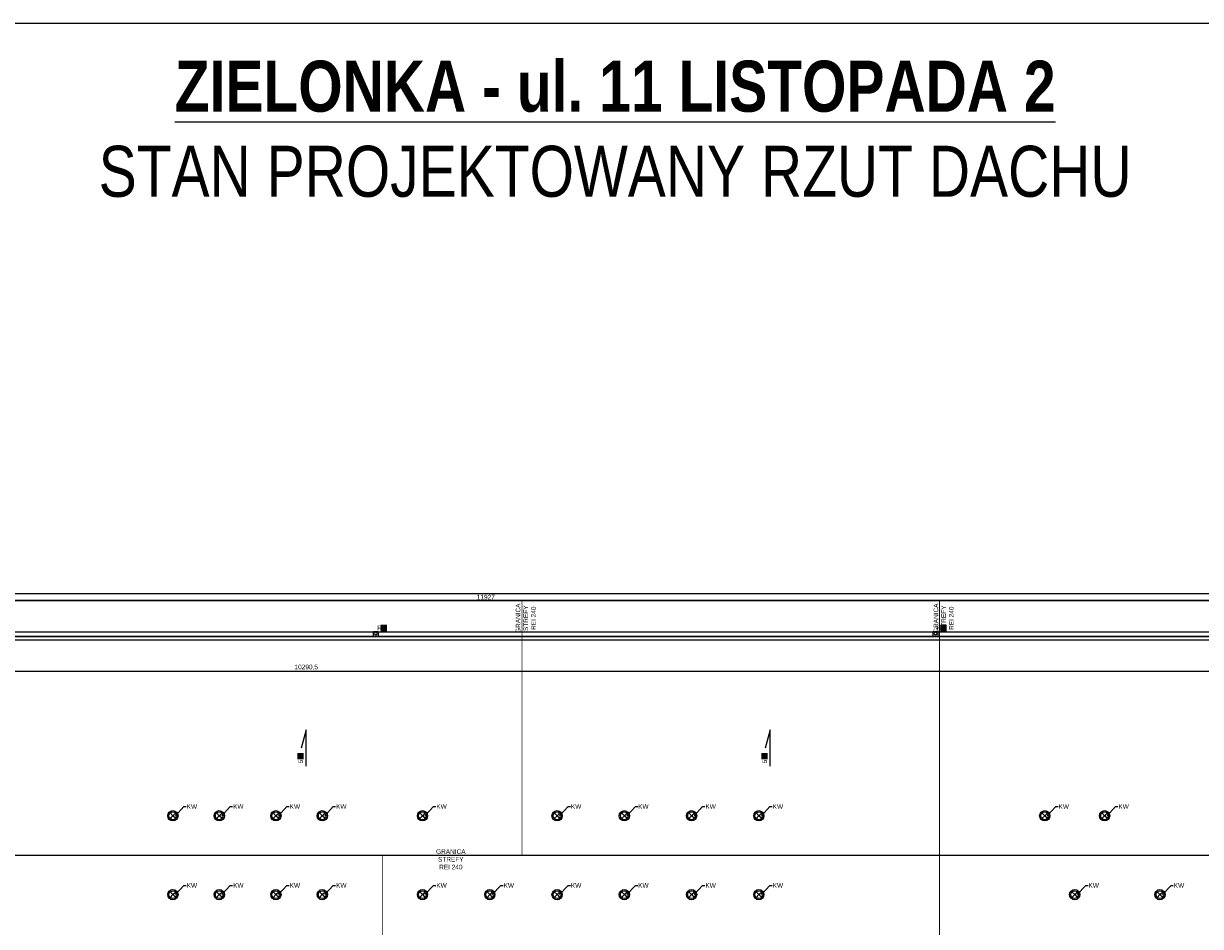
# Model space of a CAD drawing. Header units: millimetres. Extents: x 59331 to 112314, y -16110 to 34390.
# Tile 193 of 198: x 80402 to 85475, y 13498 to 17390. Entities that reach past the tile are written whole.
import ezdxf
from ezdxf import colors
from ezdxf.entities.mleader import LeaderData, LeaderLine
from ezdxf.math import Vec2, Vec3

# ---------------------------------------------------------------- set-up
doc = ezdxf.new("R2010")
doc.units = ezdxf.units.MM
doc.set_wipeout_variables(frame=1)
doc.linetypes.add('DASHED2', pattern=[0.375, 0.25, -0.125])
doc.layers.get('DEFPOINTS').update_dxf_attribs({"lineweight": 9})
for name, color, linetype in [('_HSA_OPIS', 43, 'Continuous'), ('_HSA_WIDOKOWE', 1, 'Continuous'), ('_HSA_WIDOKOWE_CIENKIE', 8, 'Continuous'), ('_HSA_WYM_100', 141, 'Continuous'), ('_HSA_ŚCIANY_CIENKIE', 2, 'Continuous')]:
    doc.layers.add(name, color=color, linetype=linetype)
doc.layers.add('_HSA_POMOC_GRAFICZNE', color=7, linetype='Continuous', plot=False)
doc.layers.add('_HSA_UWAGI', color=50, linetype='Continuous', plot=False)
doc.layers.add('_HSA_WYDZIELENIA_POŻAROWE_240_MIN', color=7, linetype='DASHED2', true_color=0xab1603)
doc.styles.add('ARIAL 08', font='Arial.ttf', dxfattribs={"width": 0.8})
doc.styles.add('ARIAL_100', font='Arial.ttf', dxfattribs={"width": 0.8, "height": 20})
doc.dimstyles.new('WYM_WEWN_100', dxfattribs={"dimtxt": 20, "dimasz": 2, "dimexe": 10, "dimexo": 0, "dimgap": 4, "dimtad": 1, "dimdec": 1, "dimrnd": 0.1, "dimtxsty": 'ARIAL_100', "dimblk": 'Wym-03', "dimcen": 0, "dimdle": 10, "dimse1": 1, "dimse2": 1, "dimclrt": 256, "dimazin": 2, "dimtfac": 1, "dimtdec": 1, "dimtix": 1, "dimtmove": 2, "dimatfit": 0, "dimfxl": 1, "dimtolj": 1, "dimtzin": 0, "dimarcsym": 0})

# ---------------------------------------------------------------- blocks, each defined once
blk = doc.blocks.new('*U369')
blk.add_wipeout([(-16.7, 0), (0, 0), (0, -10290.5), (-16.7, -10290.5)])
for p, q in [((-15, 0), (-15, -10290.5)), ((0, 0), (0, -10290.5))]:
    blk.add_line(p, q)
at = {"layer": '_HSA_WIDOKOWE_CIENKIE'}
blk.add_line((-16.7, 0), (-16.7, -10290.5), dxfattribs=at)
blk = doc.blocks.new('A$Cc00aeabc')
blk.add_wipeout([(-21.4, 20), (0, 20), (0, 0), (-21.4, 0)])
blk.add_lwpolyline([(-21.4, 0), (0, 0), (0, 20), (-21.4, 20)], close=True)
at = {"layer": '_HSA_WIDOKOWE'}
blk.add_circle((-9, 10), 6, dxfattribs=at)
blk = doc.blocks.new('_DotSmall')
at = {"color": 0, "linetype": 'ByBlock', "const_width": 0.5}
blk.add_lwpolyline([(-0.0625, 0, 1), (0.0625, 0, 1)], format="xyb", close=True, dxfattribs=at)
blk = doc.blocks.new('A$C2ac47d66')
at = {"ltscale": 10}
for q in [(-12, 12), (-12, -12), (12, 12), (12, -12)]:
    blk.add_line((0, 0), q, dxfattribs=at)
for radius in [22, 17]:
    blk.add_circle((0, 0), radius, dxfattribs=at)
blk = doc.blocks.new('Wym-03')
for p, q in [((-4, 0), (4, 0)), ((0, 4), (0, -4))]:
    blk.add_line(p, q)
blk.add_lwpolyline([(-2.8, -2.8, 0.8, 0.8, 0), (2.8, 2.8, 0.05, 0.05, 0)], format="xyseb")
blk = doc.blocks.new('*D511')
at = {"layer": '_HSA_WYM_100', "color": 0, "lineweight": -2, "transparency": 16777216}
blk.add_line((88356.2, 14903.5), (76433.3, 14903.5), dxfattribs=at)
at = {"layer": 'DEFPOINTS', "color": 0, "transparency": 16777216}
for p in [(76431.3, 14903.5), (76431.3, 14753.5), (88358.2, 14753.5)]:
    blk.add_point(p, dxfattribs=at)
at = {"layer": '_HSA_WYM_100', "color": 0, "lineweight": -2, "transparency": 16777216, "xscale": 2, "yscale": 2, "zscale": 2}
for p, rotation in [((76431.3, 14903.5), 179.9999999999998), ((88358.2, 14903.5), 359.9999999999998)]:
    blk.add_blockref('Wym-03', p, dxfattribs=dict(at, rotation=rotation))
at = {"layer": '_HSA_WYM_100', "transparency": 16777216, "insert": (82394.8, 14917.7), "char_height": 20, "attachment_point": 5, "style": 'ARIAL_100'}
blk.add_mtext('\\A1;11927', dxfattribs=at)
blk = doc.blocks.new('*D836')
at = {"layer": '_HSA_WYM_100', "color": 0, "lineweight": -2, "transparency": 16777216}
blk.add_line((76477.3, 14599), (86763.8, 14599), dxfattribs=at)
at = {"layer": 'DEFPOINTS', "color": 0, "transparency": 16777216}
for p in [(76475.3, 14732.5), (86765.8, 14732.5), (86765.8, 14599)]:
    blk.add_point(p, dxfattribs=at)
at = {"layer": '_HSA_WYM_100', "color": 0, "lineweight": -2, "transparency": 16777216, "xscale": 2, "yscale": 2, "zscale": 2}
for p, rotation in [((76475.3, 14599), 179.9999999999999), ((86765.8, 14599), 359.9999999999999)]:
    blk.add_blockref('Wym-03', p, dxfattribs=dict(at, rotation=rotation))
at = {"layer": '_HSA_WYM_100', "transparency": 16777216, "insert": (81620.6, 14615), "char_height": 20, "attachment_point": 5, "style": 'ARIAL_100'}
blk.add_mtext('\\A1;10290,5', dxfattribs=at)

msp = doc.modelspace()

# ---------------------------------------------------------------- linework, layer by layer
at = {"layer": '_HSA_OPIS'}
for points in [[(81620.58, 14189.16), (81620.58, 14345.16), (81599.02, 14267.16)], [(83620.58, 14189.16), (83620.58, 14345.16), (83599.02, 14267.16)]]:
    msp.add_lwpolyline(points, dxfattribs=at)
at = {"layer": '_HSA_POMOC_GRAFICZNE'}
msp.add_lwpolyline([(75331.33, 9390.48), (90831.33, 9390.48), (90831.33, 17390.48), (75331.33, 17390.48)], close=True, dxfattribs=at)
at = {"layer": '_HSA_UWAGI'}
for points in [[(76251.33, 14933.53), (88538.19, 14933.53), (88538.19, 10847.42), (76251.33, 10847.42)], [(76281.33, 14903.53), (88508.19, 14903.53), (88508.19, 10877.42), (76281.33, 10877.42)]]:
    msp.add_lwpolyline(points, close=True, dxfattribs=at)
at = {"layer": '_HSA_WIDOKOWE', "ltscale": 0.5}
msp.add_line((76475.33, 14768.53), (86765.83, 14768.53), dxfattribs=at)
at = {"layer": '_HSA_WIDOKOWE'}
msp.add_line((86765.83, 13803.64), (76475.33, 13803.64), dxfattribs=at)

# ---------------------------------------------------------------- block references
at = {"layer": '_HSA_WIDOKOWE_CIENKIE', "ltscale": 10}
for p in [(81045.81, 13975.41), (81245.81, 13975.41), (81489.81, 13975.41), (81689.81, 13975.41), (82121.84, 13975.41), (82701.84, 13975.41), (82991.84, 13975.41), (83281.84, 13975.41), (83571.84, 13975.41), (84804.06, 13975.41), (85062.15, 13975.41), (81045.81, 13635.2), (81245.81, 13635.2), (81489.81, 13635.2), (81689.81, 13635.2), (82121.84, 13635.2), (82411.84, 13635.2), (82701.84, 13635.2), (82991.84, 13635.2), (83281.84, 13635.2), (83571.84, 13635.2), (84933.1, 13635.2), (85300.81, 13635.2)]:
    msp.add_blockref('A$C2ac47d66', p, dxfattribs=at)

# ---------------------------------------------------------------- texts
at = {"layer": '_HSA_OPIS', "char_height": 20, "attachment_point": 3, "rotation": 90, "style": 'ARIAL_100', "bg_fill": 1, "box_fill_scale": 1.2, "bg_fill_color": 256, "bg_fill_true_color": 16777214, "bg_fill_transparency": 0}
for insert in [(81586.02, 14242), (83586.02, 14242)]:
    msp.add_mtext_dynamic_manual_height_columns('5%', width=20, gutter_width=15, heights=[0], dxfattribs=dict(at, insert=insert))
at = {"layer": '_HSA_POMOC_GRAFICZNE', "ltscale": 0.5, "insert": (79715.61, 17230.32), "char_height": 220, "width": 6473.0864, "attachment_point": 1, "style": 'ARIAL 08'}
msp.add_mtext('\\pxqc;{\\fArial|b1|i0|c238|p34;\\L\\C0;ZIELONKA - ul. 11 LISTOPADA 2\\P\\fArial|b0|i0|c238|p34;\\lSTAN PROJEKTOWANY RZUT DACHU}', dxfattribs=at)
at = {"layer": '_HSA_WYDZIELENIA_POŻAROWE_240_MIN', "insert": (82144.27, 13830.96), "char_height": 20, "width": 198.9867, "attachment_point": 1, "style": 'ARIAL_100'}
msp.add_mtext('\\pxqc;GRANICA\\PSTREFY\\PREI 240', dxfattribs=at)

# ---------------------------------------------------------------- leaders
at = {"layer": '_HSA_OPIS'}
ml = msp.add_multileader_mtext('Standard', dxfattribs=at)
ml.set_content('KW', color=256, style='ARIAL_100')
ml.set_leader_properties()
ml.set_arrow_properties(name='DOTSMALL')
ml.build(insert=Vec2(0, 0))
ml.multileader.update_dxf_attribs({"dogleg_length": 10, "arrow_head_size": 25})
ctx = ml.context
ctx.base_point, ctx.char_height, ctx.arrow_head_size, ctx.plane_origin = Vec3(81103.33, 14015.21), 20, 25, Vec3(81830.79, 14886.62)
notes = []
notes.append((ctx, [(0, (1, 1, 0), (81093.33, 14015.21), (1, 0), 10, [(0, [(81056.44, 13975.46)], 0, [])])]))
ctx.mtext.insert, ctx.mtext.rotation, ctx.mtext.width = Vec3(81105.33, 14025.21), -6.2831853, 20
ml = msp.add_multileader_mtext('Standard', dxfattribs=at)
ml.set_content('KW', color=256, style='ARIAL_100')
ml.set_leader_properties()
ml.set_arrow_properties(name='DOTSMALL')
ml.build(insert=Vec2(0, 0))
ml.multileader.update_dxf_attribs({"dogleg_length": 10, "arrow_head_size": 25})
ctx = ml.context
ctx.base_point, ctx.char_height, ctx.arrow_head_size, ctx.plane_origin = Vec3(81303.33, 14015.21), 20, 25, Vec3(82030.79, 14886.62)
notes.append((ctx, [(0, (1, 1, 0), (81293.33, 14015.21), (1, 0), 10, [(0, [(81256.44, 13975.46)], 0, [])])]))
ctx.mtext.insert, ctx.mtext.rotation, ctx.mtext.width = Vec3(81305.33, 14025.21), -6.2831853, 20
ml = msp.add_multileader_mtext('Standard', dxfattribs=at)
ml.set_content('KW', color=256, style='ARIAL_100')
ml.set_leader_properties()
ml.set_arrow_properties(name='DOTSMALL')
ml.build(insert=Vec2(0, 0))
ml.multileader.update_dxf_attribs({"dogleg_length": 10, "arrow_head_size": 25})
ctx = ml.context
ctx.base_point, ctx.char_height, ctx.arrow_head_size, ctx.plane_origin = Vec3(81547.33, 14015.21), 20, 25, Vec3(82274.79, 14886.62)
notes.append((ctx, [(0, (1, 1, 0), (81537.33, 14015.21), (1, 0), 10, [(0, [(81500.44, 13975.46)], 0, [])])]))
ctx.mtext.insert, ctx.mtext.rotation, ctx.mtext.width = Vec3(81549.33, 14025.21), -6.2831853, 20
ml = msp.add_multileader_mtext('Standard', dxfattribs=at)
ml.set_content('KW', color=256, style='ARIAL_100')
ml.set_leader_properties()
ml.set_arrow_properties(name='DOTSMALL')
ml.build(insert=Vec2(0, 0))
ml.multileader.update_dxf_attribs({"dogleg_length": 10, "arrow_head_size": 25})
ctx = ml.context
ctx.base_point, ctx.char_height, ctx.arrow_head_size, ctx.plane_origin = Vec3(81747.33, 14015.21), 20, 25, Vec3(82474.79, 14886.62)
notes.append((ctx, [(0, (1, 1, 0), (81737.33, 14015.21), (1, 0), 10, [(0, [(81700.44, 13975.46)], 0, [])])]))
ctx.mtext.insert, ctx.mtext.rotation, ctx.mtext.width = Vec3(81749.33, 14025.21), -6.2831853, 20
ml = msp.add_multileader_mtext('Standard', dxfattribs=at)
ml.set_content('KW', color=256, style='ARIAL_100')
ml.set_leader_properties()
ml.set_arrow_properties(name='DOTSMALL')
ml.build(insert=Vec2(0, 0))
ml.multileader.update_dxf_attribs({"dogleg_length": 10, "arrow_head_size": 25})
ctx = ml.context
ctx.base_point, ctx.char_height, ctx.arrow_head_size, ctx.plane_origin = Vec3(82179.36, 14015.21), 20, 25, Vec3(82906.83, 14886.62)
notes.append((ctx, [(0, (1, 1, 0), (82169.36, 14015.21), (1, 0), 10, [(0, [(82132.47, 13975.46)], 0, [])])]))
ctx.mtext.insert, ctx.mtext.rotation, ctx.mtext.width = Vec3(82181.36, 14025.21), -6.2831853, 20
ml = msp.add_multileader_mtext('Standard', dxfattribs=at)
ml.set_content('KW', color=256, style='ARIAL_100')
ml.set_leader_properties()
ml.set_arrow_properties(name='DOTSMALL')
ml.build(insert=Vec2(0, 0))
ml.multileader.update_dxf_attribs({"dogleg_length": 10, "arrow_head_size": 25})
ctx = ml.context
ctx.base_point, ctx.char_height, ctx.arrow_head_size, ctx.plane_origin = Vec3(82759.36, 14015.21), 20, 25, Vec3(83486.83, 14886.62)
notes.append((ctx, [(0, (1, 1, 0), (82749.36, 14015.21), (1, 0), 10, [(0, [(82712.47, 13975.46)], 0, [])])]))
ctx.mtext.insert, ctx.mtext.rotation, ctx.mtext.width = Vec3(82761.36, 14025.21), -6.2831853, 20
ml = msp.add_multileader_mtext('Standard', dxfattribs=at)
ml.set_content('KW', color=256, style='ARIAL_100')
ml.set_leader_properties()
ml.set_arrow_properties(name='DOTSMALL')
ml.build(insert=Vec2(0, 0))
ml.multileader.update_dxf_attribs({"dogleg_length": 10, "arrow_head_size": 25})
ctx = ml.context
ctx.base_point, ctx.char_height, ctx.arrow_head_size, ctx.plane_origin = Vec3(83049.36, 14015.21), 20, 25, Vec3(83776.83, 14886.62)
notes.append((ctx, [(0, (1, 1, 0), (83039.36, 14015.21), (1, 0), 10, [(0, [(83002.47, 13975.46)], 0, [])])]))
ctx.mtext.insert, ctx.mtext.rotation, ctx.mtext.width = Vec3(83051.36, 14025.21), -6.2831853, 20
ml = msp.add_multileader_mtext('Standard', dxfattribs=at)
ml.set_content('KW', color=256, style='ARIAL_100')
ml.set_leader_properties()
ml.set_arrow_properties(name='DOTSMALL')
ml.build(insert=Vec2(0, 0))
ml.multileader.update_dxf_attribs({"dogleg_length": 10, "arrow_head_size": 25})
ctx = ml.context
ctx.base_point, ctx.char_height, ctx.arrow_head_size, ctx.plane_origin = Vec3(83339.36, 14015.21), 20, 25, Vec3(84066.83, 14886.62)
notes.append((ctx, [(0, (1, 1, 0), (83329.36, 14015.21), (1, 0), 10, [(0, [(83292.47, 13975.46)], 0, [])])]))
ctx.mtext.insert, ctx.mtext.rotation, ctx.mtext.width = Vec3(83341.36, 14025.21), -6.2831853, 20
ml = msp.add_multileader_mtext('Standard', dxfattribs=at)
ml.set_content('KW', color=256, style='ARIAL_100')
ml.set_leader_properties()
ml.set_arrow_properties(name='DOTSMALL')
ml.build(insert=Vec2(0, 0))
ml.multileader.update_dxf_attribs({"dogleg_length": 10, "arrow_head_size": 25})
ctx = ml.context
ctx.base_point, ctx.char_height, ctx.arrow_head_size, ctx.plane_origin = Vec3(83629.36, 14015.21), 20, 25, Vec3(84356.83, 14886.62)
notes.append((ctx, [(0, (1, 1, 0), (83619.36, 14015.21), (1, 0), 10, [(0, [(83582.47, 13975.46)], 0, [])])]))
ctx.mtext.insert, ctx.mtext.rotation, ctx.mtext.width = Vec3(83631.36, 14025.21), -6.2831853, 20
ml = msp.add_multileader_mtext('Standard', dxfattribs=at)
ml.set_content('KW', color=256, style='ARIAL_100')
ml.set_leader_properties()
ml.set_arrow_properties(name='DOTSMALL')
ml.build(insert=Vec2(0, 0))
ml.multileader.update_dxf_attribs({"dogleg_length": 10, "arrow_head_size": 25})
ctx = ml.context
ctx.base_point, ctx.char_height, ctx.arrow_head_size, ctx.plane_origin = Vec3(84861.58, 14015.21), 20, 25, Vec3(85589.04, 14886.62)
notes.append((ctx, [(0, (1, 1, 0), (84851.58, 14015.21), (1, 0), 10, [(0, [(84814.69, 13975.46)], 0, [])])]))
ctx.mtext.insert, ctx.mtext.rotation, ctx.mtext.width = Vec3(84863.58, 14025.21), -6.2831853, 20
ml = msp.add_multileader_mtext('Standard', dxfattribs=at)
ml.set_content('KW', color=256, style='ARIAL_100')
ml.set_leader_properties()
ml.set_arrow_properties(name='DOTSMALL')
ml.build(insert=Vec2(0, 0))
ml.multileader.update_dxf_attribs({"dogleg_length": 10, "arrow_head_size": 25})
ctx = ml.context
ctx.base_point, ctx.char_height, ctx.arrow_head_size, ctx.plane_origin = Vec3(85119.67, 14015.21), 20, 25, Vec3(85847.13, 14886.62)
notes.append((ctx, [(0, (1, 1, 0), (85109.67, 14015.21), (1, 0), 10, [(0, [(85072.78, 13975.46)], 0, [])])]))
ctx.mtext.insert, ctx.mtext.rotation, ctx.mtext.width = Vec3(85121.67, 14025.21), -6.2831853, 20
ml = msp.add_multileader_mtext('Standard', dxfattribs=at)
ml.set_content('KW', color=256, style='ARIAL_100')
ml.set_leader_properties()
ml.set_arrow_properties(name='DOTSMALL')
ml.build(insert=Vec2(0, 0))
ml.multileader.update_dxf_attribs({"dogleg_length": 10, "arrow_head_size": 25})
ctx = ml.context
ctx.base_point, ctx.char_height, ctx.arrow_head_size, ctx.plane_origin = Vec3(81103.33, 13674.99), 20, 25, Vec3(81830.79, 14546.4)
notes.append((ctx, [(0, (1, 1, 0), (81093.33, 13674.99), (1, 0), 10, [(0, [(81056.44, 13635.24)], 0, [])])]))
ctx.mtext.insert, ctx.mtext.rotation, ctx.mtext.width = Vec3(81105.33, 13684.99), -6.2831853, 20
ml = msp.add_multileader_mtext('Standard', dxfattribs=at)
ml.set_content('KW', color=256, style='ARIAL_100')
ml.set_leader_properties()
ml.set_arrow_properties(name='DOTSMALL')
ml.build(insert=Vec2(0, 0))
ml.multileader.update_dxf_attribs({"dogleg_length": 10, "arrow_head_size": 25})
ctx = ml.context
ctx.base_point, ctx.char_height, ctx.arrow_head_size, ctx.plane_origin = Vec3(81303.33, 13674.99), 20, 25, Vec3(82030.79, 14546.4)
notes.append((ctx, [(0, (1, 1, 0), (81293.33, 13674.99), (1, 0), 10, [(0, [(81256.44, 13635.24)], 0, [])])]))
ctx.mtext.insert, ctx.mtext.rotation, ctx.mtext.width = Vec3(81305.33, 13684.99), -6.2831853, 20
ml = msp.add_multileader_mtext('Standard', dxfattribs=at)
ml.set_content('KW', color=256, style='ARIAL_100')
ml.set_leader_properties()
ml.set_arrow_properties(name='DOTSMALL')
ml.build(insert=Vec2(0, 0))
ml.multileader.update_dxf_attribs({"dogleg_length": 10, "arrow_head_size": 25})
ctx = ml.context
ctx.base_point, ctx.char_height, ctx.arrow_head_size, ctx.plane_origin = Vec3(81547.33, 13674.99), 20, 25, Vec3(82274.79, 14546.4)
notes.append((ctx, [(0, (1, 1, 0), (81537.33, 13674.99), (1, 0), 10, [(0, [(81500.44, 13635.24)], 0, [])])]))
ctx.mtext.insert, ctx.mtext.rotation, ctx.mtext.width = Vec3(81549.33, 13684.99), -6.2831853, 20
ml = msp.add_multileader_mtext('Standard', dxfattribs=at)
ml.set_content('KW', color=256, style='ARIAL_100')
ml.set_leader_properties()
ml.set_arrow_properties(name='DOTSMALL')
ml.build(insert=Vec2(0, 0))
ml.multileader.update_dxf_attribs({"dogleg_length": 10, "arrow_head_size": 25})
ctx = ml.context
ctx.base_point, ctx.char_height, ctx.arrow_head_size, ctx.plane_origin = Vec3(81747.33, 13674.99), 20, 25, Vec3(82474.79, 14546.4)
notes.append((ctx, [(0, (1, 1, 0), (81737.33, 13674.99), (1, 0), 10, [(0, [(81700.44, 13635.24)], 0, [])])]))
ctx.mtext.insert, ctx.mtext.rotation, ctx.mtext.width = Vec3(81749.33, 13684.99), -6.2831853, 20
ml = msp.add_multileader_mtext('Standard', dxfattribs=at)
ml.set_content('KW', color=256, style='ARIAL_100')
ml.set_leader_properties()
ml.set_arrow_properties(name='DOTSMALL')
ml.build(insert=Vec2(0, 0))
ml.multileader.update_dxf_attribs({"dogleg_length": 10, "arrow_head_size": 25})
ctx = ml.context
ctx.base_point, ctx.char_height, ctx.arrow_head_size, ctx.plane_origin = Vec3(82179.36, 13674.99), 20, 25, Vec3(82906.83, 14546.4)
notes.append((ctx, [(0, (1, 1, 0), (82169.36, 13674.99), (1, 0), 10, [(0, [(82132.47, 13635.24)], 0, [])])]))
ctx.mtext.insert, ctx.mtext.rotation, ctx.mtext.width = Vec3(82181.36, 13684.99), -6.2831853, 20
ml = msp.add_multileader_mtext('Standard', dxfattribs=at)
ml.set_content('KW', color=256, style='ARIAL_100')
ml.set_leader_properties()
ml.set_arrow_properties(name='DOTSMALL')
ml.build(insert=Vec2(0, 0))
ml.multileader.update_dxf_attribs({"dogleg_length": 10, "arrow_head_size": 25})
ctx = ml.context
ctx.base_point, ctx.char_height, ctx.arrow_head_size, ctx.plane_origin = Vec3(82469.36, 13674.99), 20, 25, Vec3(83196.83, 14546.4)
notes.append((ctx, [(0, (1, 1, 0), (82459.36, 13674.99), (1, 0), 10, [(0, [(82422.47, 13635.24)], 0, [])])]))
ctx.mtext.insert, ctx.mtext.rotation, ctx.mtext.width = Vec3(82471.36, 13684.99), -6.2831853, 20
ml = msp.add_multileader_mtext('Standard', dxfattribs=at)
ml.set_content('KW', color=256, style='ARIAL_100')
ml.set_leader_properties()
ml.set_arrow_properties(name='DOTSMALL')
ml.build(insert=Vec2(0, 0))
ml.multileader.update_dxf_attribs({"dogleg_length": 10, "arrow_head_size": 25})
ctx = ml.context
ctx.base_point, ctx.char_height, ctx.arrow_head_size, ctx.plane_origin = Vec3(82759.36, 13674.99), 20, 25, Vec3(83486.83, 14546.4)
notes.append((ctx, [(0, (1, 1, 0), (82749.36, 13674.99), (1, 0), 10, [(0, [(82712.47, 13635.24)], 0, [])])]))
ctx.mtext.insert, ctx.mtext.rotation, ctx.mtext.width = Vec3(82761.36, 13684.99), -6.2831853, 20
ml = msp.add_multileader_mtext('Standard', dxfattribs=at)
ml.set_content('KW', color=256, style='ARIAL_100')
ml.set_leader_properties()
ml.set_arrow_properties(name='DOTSMALL')
ml.build(insert=Vec2(0, 0))
ml.multileader.update_dxf_attribs({"dogleg_length": 10, "arrow_head_size": 25})
ctx = ml.context
ctx.base_point, ctx.char_height, ctx.arrow_head_size, ctx.plane_origin = Vec3(83049.36, 13674.99), 20, 25, Vec3(83776.83, 14546.4)
notes.append((ctx, [(0, (1, 1, 0), (83039.36, 13674.99), (1, 0), 10, [(0, [(83002.47, 13635.24)], 0, [])])]))
ctx.mtext.insert, ctx.mtext.rotation, ctx.mtext.width = Vec3(83051.36, 13684.99), -6.2831853, 20
ml = msp.add_multileader_mtext('Standard', dxfattribs=at)
ml.set_content('KW', color=256, style='ARIAL_100')
ml.set_leader_properties()
ml.set_arrow_properties(name='DOTSMALL')
ml.build(insert=Vec2(0, 0))
ml.multileader.update_dxf_attribs({"dogleg_length": 10, "arrow_head_size": 25})
ctx = ml.context
ctx.base_point, ctx.char_height, ctx.arrow_head_size, ctx.plane_origin = Vec3(83339.36, 13674.99), 20, 25, Vec3(84066.83, 14546.4)
notes.append((ctx, [(0, (1, 1, 0), (83329.36, 13674.99), (1, 0), 10, [(0, [(83292.47, 13635.24)], 0, [])])]))
ctx.mtext.insert, ctx.mtext.rotation, ctx.mtext.width = Vec3(83341.36, 13684.99), -6.2831853, 20
ml = msp.add_multileader_mtext('Standard', dxfattribs=at)
ml.set_content('KW', color=256, style='ARIAL_100')
ml.set_leader_properties()
ml.set_arrow_properties(name='DOTSMALL')
ml.build(insert=Vec2(0, 0))
ml.multileader.update_dxf_attribs({"dogleg_length": 10, "arrow_head_size": 25})
ctx = ml.context
ctx.base_point, ctx.char_height, ctx.arrow_head_size, ctx.plane_origin = Vec3(83629.36, 13674.99), 20, 25, Vec3(84356.83, 14546.4)
notes.append((ctx, [(0, (1, 1, 0), (83619.36, 13674.99), (1, 0), 10, [(0, [(83582.47, 13635.24)], 0, [])])]))
ctx.mtext.insert, ctx.mtext.rotation, ctx.mtext.width = Vec3(83631.36, 13684.99), -6.2831853, 20
ml = msp.add_multileader_mtext('Standard', dxfattribs=at)
ml.set_content('KW', color=256, style='ARIAL_100')
ml.set_leader_properties()
ml.set_arrow_properties(name='DOTSMALL')
ml.build(insert=Vec2(0, 0))
ml.multileader.update_dxf_attribs({"dogleg_length": 10, "arrow_head_size": 25})
ctx = ml.context
ctx.base_point, ctx.char_height, ctx.arrow_head_size, ctx.plane_origin = Vec3(84990.62, 13674.99), 20, 25, Vec3(85718.09, 14546.4)
notes.append((ctx, [(0, (1, 1, 0), (84980.62, 13674.99), (1, 0), 10, [(0, [(84943.73, 13635.24)], 0, [])])]))
ctx.mtext.insert, ctx.mtext.rotation, ctx.mtext.width = Vec3(84992.62, 13684.99), -6.2831853, 20
ml = msp.add_multileader_mtext('Standard', dxfattribs=at)
ml.set_content('KW', color=256, style='ARIAL_100')
ml.set_leader_properties()
ml.set_arrow_properties(name='DOTSMALL')
ml.build(insert=Vec2(0, 0))
ml.multileader.update_dxf_attribs({"dogleg_length": 10, "arrow_head_size": 25})
ctx = ml.context
ctx.base_point, ctx.char_height, ctx.arrow_head_size, ctx.plane_origin = Vec3(85358.33, 13674.99), 20, 25, Vec3(86085.8, 14546.4)
notes.append((ctx, [(0, (1, 1, 0), (85348.33, 13674.99), (1, 0), 10, [(0, [(85311.44, 13635.24)], 0, [])])]))
ctx.mtext.insert, ctx.mtext.rotation, ctx.mtext.width = Vec3(85360.33, 13684.99), -6.2831853, 20
for ctx, leaders in notes:
    for number, flags, end, landing, length, lines in leaders:
        leader = LeaderData()
        leader.index, (leader.has_last_leader_line, leader.has_dogleg_vector, leader.attachment_direction) = number, flags
        leader.last_leader_point, leader.dogleg_vector, leader.dogleg_length = Vec3(end), Vec3(landing), length
        for number, points, colour, breaks in lines:
            line = LeaderLine()
            line.index, line.vertices, line.color, line.breaks = number, Vec3.list(points), colors.encode_raw_color(colour), breaks
            leader.lines.append(line)
        ctx.leaders.append(leader)

# ---------------------------------------------------------------- next in the draw order: block references
at = {"layer": '_HSA_WIDOKOWE', "xscale": -1, "rotation": 90}
msp.add_blockref('*U369', (76475.33, 14733.46), dxfattribs=at)

# ---------------------------------------------------------------- next in the draw order: linework, layer by layer
at = {"layer": '_HSA_ŚCIANY_CIENKIE', "ltscale": 10}
msp.add_line((86765.83, 14732.46), (76475.33, 14732.46), dxfattribs=at)

# ---------------------------------------------------------------- next in the draw order: texts
at = {"layer": '_HSA_WYDZIELENIA_POŻAROWE_240_MIN', "insert": (82523.54, 14727.33), "char_height": 20, "width": 198.9867, "attachment_point": 1, "rotation": 90, "style": 'ARIAL_100'}
msp.add_mtext('\\pxqc;GRANICA\\PSTREFY\\PREI 240', dxfattribs=at)

# ---------------------------------------------------------------- next in the draw order: block references
at = {"layer": '_HSA_WIDOKOWE_CIENKIE', "ltscale": 10, "xscale": -1, "rotation": 270}
for p in [(81910.33, 14769.84), (84323.14, 14769.84)]:
    msp.add_blockref('A$Cc00aeabc', p, dxfattribs=at)

# ---------------------------------------------------------------- next in the draw order: linework, layer by layer
at = {"layer": '_HSA_WYDZIELENIA_POŻAROWE_240_MIN', "ltscale": 50, "const_width": 3}
for points in [[(81950.33, 12417.11), (81950.33, 13803.64), (82550.33, 13803.64), (82550.33, 14903.53)], [(84350.33, 14716.14), (84350.33, 14903.53)], [(84350.33, 14903.53), (84350.33, 12417.11)]]:
    msp.add_lwpolyline(points, dxfattribs=at)

# ---------------------------------------------------------------- next in the draw order: texts
at = {"layer": '_HSA_OPIS', "char_height": 20, "attachment_point": 3, "style": 'ARIAL_100', "bg_fill": 1, "box_fill_scale": 1.2, "bg_fill_color": 256, "bg_fill_true_color": 16777214, "bg_fill_transparency": 0}
for insert in [(81964.86, 14795.03), (84377.68, 14795.03)]:
    msp.add_mtext_dynamic_manual_height_columns('RS', width=20, gutter_width=15, heights=[0], dxfattribs=dict(at, insert=insert))
at = {"layer": '_HSA_WYDZIELENIA_POŻAROWE_240_MIN', "insert": (84324.93, 14727.33), "char_height": 20, "width": 198.9867, "attachment_point": 1, "rotation": 90, "style": 'ARIAL_100'}
msp.add_mtext('\\pxqc;GRANICA\\PSTREFY\\PREI 240', dxfattribs=at)

# ---------------------------------------------------------------- next in the draw order: dimensions: what is measured, and where the dimension line sits
at = {"layer": '_HSA_WYM_100'}
for p1, p2, distance, picture, middle in [((88358.19, 14753.53), (76431.33, 14753.53), -150, '*D511', (82394.76, 14917.74)), ((76475.33, 14732.46), (86765.83, 14732.46), -133.49, '*D836', (81620.58, 14614.99))]:
    dim = msp.add_aligned_dim(p1=p1, p2=p2, distance=distance, dimstyle='WYM_WEWN_100', override={"dimrnd": 0.5}, dxfattribs=at)
    dim.commit()
    dim.dimension.update_dxf_attribs({"geometry": picture, "text_midpoint": middle})

doc.saveas('drawing.dxf')
